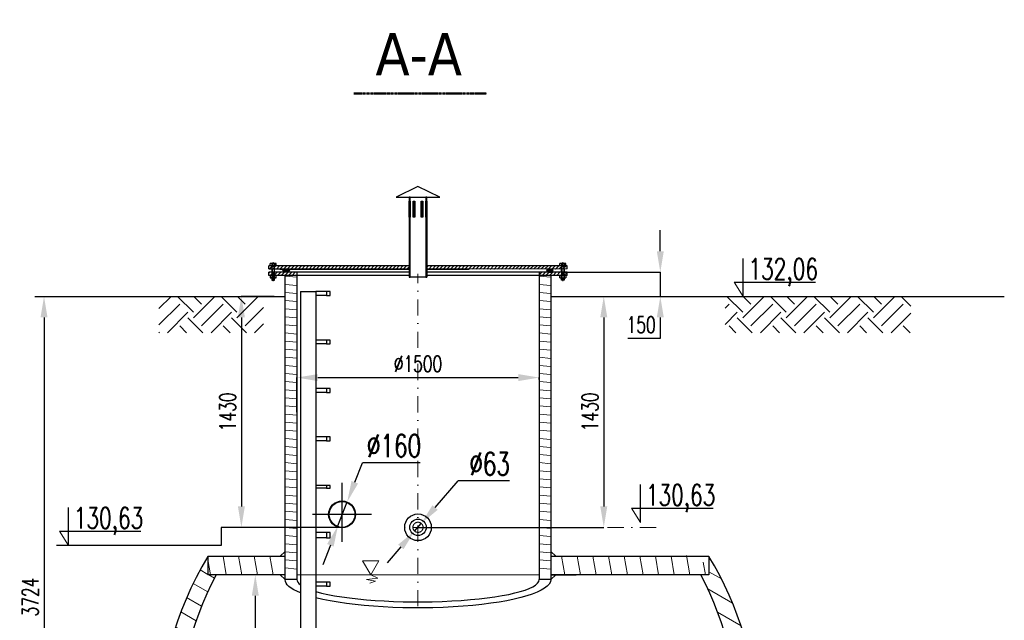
# Model space of a CAD drawing. Header units: millimetres. Extents: x 9412 to 81449, y 6786 to 18619.
# Tile 41 of 41: x 75356 to 81449, y 13794 to 17514. Entities that reach past the tile are written whole.
import ezdxf
from ezdxf.enums import TextEntityAlignment as Align

# ---------------------------------------------------------------- set-up
doc = ezdxf.new("R2010")
doc.units = ezdxf.units.MM
for name, pattern in [('CHAIN', [0.3543, 0.2362, -0.0295, 0.0591, -0.0295]), ('DASHDOT', [1, 0.5, -0.25, 0, -0.25]), ('HIDDEN', [9.525, 6.35, -3.175])]:
    doc.linetypes.add(name, pattern=pattern)
for name, color, linetype, lineweight in [('komin', 7, 'Continuous', 25), ('Kreskowanie', 8, 'Continuous', 13), ('KWH-w-woda', 4, 'Continuous', 15), ('linie dodatkowe', 8, 'Continuous', 13), ('linie kreskowe', 250, 'HIDDEN', 13), ('linie niewidoczne', 8, 'HIDDEN', 13), ('linie pomocnicze', 6, 'Continuous', 13), ('Opis', 7, 'Continuous', 25), ('Osie', 130, 'DASHDOT', 13), ('Rysunek', 7, 'Continuous', 25), ('rzędne', 184, 'Continuous', 25), ('S_OPISY_ZB', 3, 'Continuous', 25), ('Section Line (ISO)', 150, 'CHAIN', 50)]:
    doc.layers.add(name, color=color, linetype=linetype, lineweight=lineweight)
doc.styles.add('ISOCP', font='simplex.shx', dxfattribs={"width": 0.7})
doc.styles.add('Label Text (ISO)', font='tahoma.ttf')
doc.styles.add('styl3', font='arial.ttf', dxfattribs={"height": 180})
doc.dimstyles.new('ISO-100', dxfattribs={"dimtxt": 180, "dimasz": 130, "dimexe": 1.25, "dimexo": 0.625, "dimgap": 35, "dimtad": 1, "dimtoh": 1, "dimdec": 0, "dimtxsty": 'styl3', "dimcen": 5, "dimclrt": 256, "dimadec": 0, "dimazin": 0, "dimtfac": 1, "dimtdec": 0, "dimtmove": 0, "dimatfit": 3, "dimfxl": 1, "dimarcsym": 0})

# ---------------------------------------------------------------- blocks, each defined once
blk = doc.blocks.new('*D1')
at = {"layer": 'Defpoints', "color": 0}
for p in [(76835.9, 14075.8), (76813.6, 12075.8), (76814.2, 12075.8)]:
    blk.add_point(p, dxfattribs=at)
at = {"layer": 'S_OPISY_ZB', "color": 0, "lineweight": -2, "ltscale": 200}
for p, q in [((76835.3, 14075.8), (76812.9, 14075.8)), ((76814.2, 13945.8), (76814.2, 12205.8)), ((76814.2, 12075.8), (76815.4, 12075.8))]:
    blk.add_line(p, q, dxfattribs=at)
at = {"layer": 'S_OPISY_ZB', "color": 0}
for points in [[(76835.9, 13945.8), (76792.5, 13945.8), (76814.2, 14075.8)], [(76792.5, 12205.8), (76835.9, 12205.8), (76814.2, 12075.8)]]:
    blk.add_solid(points, dxfattribs=at)
at = {"layer": 'S_OPISY_ZB', "insert": (76729.2, 13075.2), "char_height": 100, "attachment_point": 5, "rotation": 90, "style": 'ISOCP'}
blk.add_mtext('%%c2000', dxfattribs=at)
blk = doc.blocks.new('*D4')
at = {"layer": 'Defpoints', "color": 0}
for p in [(78571, 15297.2), (78571, 15284.8), (77071, 15082.2)]:
    blk.add_point(p, dxfattribs=at)
at = {"layer": 'S_OPISY_ZB', "color": 0, "lineweight": -2, "ltscale": 10}
for p, q in [((77071, 15082.8), (77071, 15298.4)), ((77201, 15297.2), (78441, 15297.2)), ((78571, 15285.4), (78571, 15298.4))]:
    blk.add_line(p, q, dxfattribs=at)
at = {"layer": 'S_OPISY_ZB', "color": 0}
for points in [[(77201, 15318.8), (77201, 15275.5), (77071, 15297.2)], [(78441, 15275.5), (78441, 15318.8), (78571, 15297.2)]]:
    blk.add_solid(points, dxfattribs=at)
at = {"layer": 'S_OPISY_ZB', "insert": (77821, 15382.2), "char_height": 100, "attachment_point": 5, "style": 'ISOCP'}
blk.add_mtext('%%c1500', dxfattribs=at)
blk = doc.blocks.new('*D5')
at = {"layer": 'Defpoints', "color": 0}
for p in [(78716.6, 15949.8), (78720.5, 15799.8), (79353.9, 15799.8)]:
    blk.add_point(p, dxfattribs=at)
at = {"layer": 'S_OPISY_ZB', "color": 0, "lineweight": -2, "ltscale": 200}
for p, q in [((79320.6, 16079.8), (79320.6, 16209.8)), ((78717.2, 15949.8), (79321.8, 15949.8)), ((79320.6, 15949.8), (79320.6, 15799.8)), ((78721.2, 15799.8), (79321.8, 15799.8)), ((79320.6, 15669.8), (79320.6, 15539.8)), ((79320.6, 15539.8), (79118.9, 15539.8))]:
    blk.add_line(p, q, dxfattribs=at)
at = {"layer": 'S_OPISY_ZB', "color": 0}
for points in [[(79298.9, 16079.8), (79342.2, 16079.8), (79320.6, 15949.8)], [(79342.2, 15669.8), (79298.9, 15669.8), (79320.6, 15799.8)]]:
    blk.add_solid(points, dxfattribs=at)
at = {"layer": 'S_OPISY_ZB', "insert": (79202.2, 15624.8), "char_height": 100, "attachment_point": 5, "style": 'ISOCP'}
blk.add_mtext('150', dxfattribs=at)
blk = doc.blocks.new('rzędna')
at = {"layer": 'rzędne'}
for p, q in [((-23100.7, 13777.4), (-23100.7, 13921.5)), ((-23135.1, 13832), (-22825, 13832))]:
    blk.add_line(p, q, dxfattribs=at)
at = {"layer": 'rzędne', "lineweight": 9}
blk.add_line((-23135.1, 13832), (-23100.7, 13777.4), dxfattribs=at)
at = {"layer": 'Opis', "style": 'ISOCP', "width": 0.7, "flags": 8}
blk.add_attdef('RZĘDNA', text='', height=62.5, dxfattribs=at).set_placement((-23080.3, 13881.5), align=Align.MIDDLE_LEFT)
blk = doc.blocks.new('*D6')
at = {"layer": 'Defpoints', "color": 0}
for p in [(75450.4, 15799.8), (75506.7, 12075.8), (76521, 12075.8)]:
    blk.add_point(p, dxfattribs=at)
at = {"layer": 'S_OPISY_ZB', "color": 0, "lineweight": -2, "ltscale": 200}
for p, q in [((75451.1, 15799.8), (75507.9, 15799.8)), ((75506.7, 15669.8), (75506.7, 12205.8)), ((76520.4, 12075.8), (75505.4, 12075.8))]:
    blk.add_line(p, q, dxfattribs=at)
at = {"layer": 'S_OPISY_ZB', "color": 0}
for points in [[(75528.3, 15669.8), (75485, 15669.8), (75506.7, 15799.8)], [(75485, 12205.8), (75528.3, 12205.8), (75506.7, 12075.8)]]:
    blk.add_solid(points, dxfattribs=at)
at = {"layer": 'S_OPISY_ZB', "insert": (75421.7, 13937.8), "char_height": 100, "attachment_point": 5, "rotation": 90, "style": 'ISOCP'}
blk.add_mtext('3724', dxfattribs=at)
blk = doc.blocks.new('*D7')
at = {"layer": 'Defpoints', "color": 0}
for p in [(78721.2, 15799.8), (77821, 14369.8), (78970.7, 14369.8)]:
    blk.add_point(p, dxfattribs=at)
at = {"layer": 'S_OPISY_ZB', "color": 0, "lineweight": -2, "ltscale": 200}
for p, q in [((78721.8, 15799.8), (78972, 15799.8)), ((78970.7, 15669.8), (78970.7, 14499.8)), ((77821.7, 14369.8), (78972, 14369.8))]:
    blk.add_line(p, q, dxfattribs=at)
at = {"layer": 'S_OPISY_ZB', "color": 0}
for points in [[(78992.4, 15669.8), (78949.1, 15669.8), (78970.7, 15799.8)], [(78949.1, 14499.8), (78992.4, 14499.8), (78970.7, 14369.8)]]:
    blk.add_solid(points, dxfattribs=at)
at = {"layer": 'S_OPISY_ZB', "insert": (78885.7, 15084.8), "char_height": 100, "attachment_point": 5, "rotation": 90, "style": 'ISOCP'}
blk.add_mtext('1430', dxfattribs=at)
blk = doc.blocks.new('*D10')
at = {"layer": 'Defpoints', "color": 0}
for p in [(77382.9, 14527.5), (77325.7, 14379.7)]:
    blk.add_point(p, dxfattribs=at)
at = {"layer": 'S_OPISY_ZB', "color": 0, "lineweight": -2, "ltscale": 200}
for p, q in [((77429.8, 14648.7), (77476.7, 14770)), ((77833.7, 14770), (77476.7, 14770)), ((77325.7, 14379.7), (77382.9, 14527.5)), ((77278.8, 14258.5), (77231.8, 14137.2))]:
    blk.add_line(p, q, dxfattribs=at)
at = {"layer": 'S_OPISY_ZB', "color": 0}
for points in [[(77409.6, 14656.5), (77450, 14640.9), (77382.9, 14527.5)], [(77299, 14250.6), (77258.6, 14266.3), (77325.7, 14379.7)]]:
    blk.add_solid(points, dxfattribs=at)
at = {"layer": 'S_OPISY_ZB', "insert": (77672.7, 14875), "char_height": 140, "attachment_point": 5, "style": 'ISOCP'}
blk.add_mtext('∅160', dxfattribs=at)
blk = doc.blocks.new('*D12')
at = {"layer": 'Defpoints', "color": 0}
for p in [(77841.2, 14394.2), (77799.9, 14346.6)]:
    blk.add_point(p, dxfattribs=at)
at = {"layer": 'S_OPISY_ZB', "color": 0, "lineweight": -2, "ltscale": 200}
for p, q in [((77926.5, 14492.3), (78070.5, 14657.9)), ((78388.2, 14657.9), (78070.5, 14657.9)), ((77799.9, 14346.6), (77841.2, 14394.2)), ((77714.6, 14248.6), (77629.3, 14150.5))]:
    blk.add_line(p, q, dxfattribs=at)
at = {"layer": 'S_OPISY_ZB', "color": 0}
for points in [[(77910.2, 14506.5), (77942.9, 14478.1), (77841.2, 14394.2)], [(77731, 14234.3), (77698.3, 14262.8), (77799.9, 14346.6)]]:
    blk.add_solid(points, dxfattribs=at)
at = {"layer": 'S_OPISY_ZB', "insert": (78264.5, 14762.9), "char_height": 140, "attachment_point": 5, "style": 'ISOCP'}
blk.add_mtext('∅63', dxfattribs=at)
blk = doc.blocks.new('*D27')
at = {"layer": 'Defpoints', "color": 0}
for p in [(76930.6, 15799.8), (76728, 14369.8), (77351.1, 14369.8)]:
    blk.add_point(p, dxfattribs=at)
at = {"layer": 'S_OPISY_ZB', "color": 0, "lineweight": -2, "ltscale": 200}
for p, q in [((76930, 15799.8), (76726.8, 15799.8)), ((76728, 15669.8), (76728, 14499.8)), ((77350.5, 14369.8), (76726.8, 14369.8))]:
    blk.add_line(p, q, dxfattribs=at)
at = {"layer": 'S_OPISY_ZB', "color": 0}
for points in [[(76749.7, 15669.8), (76706.4, 15669.8), (76728, 15799.8)], [(76706.4, 14499.8), (76749.7, 14499.8), (76728, 14369.8)]]:
    blk.add_solid(points, dxfattribs=at)
at = {"layer": 'S_OPISY_ZB', "insert": (76643, 15084.8), "char_height": 100, "attachment_point": 5, "rotation": 90, "style": 'ISOCP'}
blk.add_mtext('1430', dxfattribs=at)

msp = doc.modelspace()

# ---------------------------------------------------------------- hatches: boundary and pattern name
at = {"layer": 'Kreskowanie', "linetype": 'ByBlock', "ltscale": 200}
h = msp.add_hatch(dxfattribs=at)
h.set_pattern_fill('ANSI31', color=256, scale=5, style=0)
h.set_pattern_definition([(45, (28945.04, 5507.81), (-11.22532, 11.22532), [])])
h.paths.add_polyline_path([(78170.7, 15989.7), (78170.7, 15982.8), (78172.7, 15982.8), (78170.7, 15989.7)], flags=17)
h.paths.add_polyline_path([(78188.7, 15989.7), (78186.7, 15982.8), (78188.7, 15982.8), (78188.7, 15989.7)], flags=17)
h.paths.add_polyline_path([(78172.7, 15969.8), (78172.7, 15982.8), (78170.7, 15982.8), (78170.7, 15969.8), (78170.7, 15969.7), (78172.7, 15969.7)], flags=17)
h.paths.add_polyline_path([(78188.7, 15969.7), (78743.4, 15969.8), (78743.4, 15989.6), (78188.7, 15989.7), (78188.7, 15982.8), (78188.7, 15969.8)])
h.paths.add_polyline_path([(78188.7, 15969.8), (78188.7, 15982.8), (78186.7, 15982.8), (78186.7, 15969.8), (78186.7, 15969.7), (78188.7, 15969.7)], flags=17)
h.paths.add_polyline_path([(78179.7, 15969.7), (78186.7, 15969.7), (78186.7, 15969.8), (78186.7, 15982.8), (78179.7, 15982.8)], flags=16)
h.paths.add_polyline_path([(78179.7, 15982.8), (78186.7, 15982.8), (78188.7, 15989.7), (78179.7, 15989.7)], flags=17)
h.paths.add_polyline_path([(78179.7, 15989.7), (78170.7, 15989.7), (78172.7, 15982.8), (78179.7, 15982.8)], flags=17)
h.paths.add_polyline_path([(78179.7, 15982.8), (78172.7, 15982.8), (78172.7, 15969.8), (78172.7, 15969.7), (78179.7, 15969.7)], flags=17)
h.paths.add_polyline_path([(76915.7, 15982.8), (76917.7, 15982.8), (76915.7, 15989.8)], flags=17)
h.paths.add_polyline_path([(76931.7, 15982.8), (76933.7, 15982.8), (76933.7, 15989.8), (76931.7, 15982.8)])
h.paths.add_polyline_path([(76917.7, 15970.6), (76917.7, 15982.8), (76915.7, 15982.8), (76915.7, 15970.6), (76915.7, 15969.7), (76917.7, 15969.7)])
h.paths.add_polyline_path([(76924.7, 15982.8), (76931.7, 15982.8), (76933.7, 15989.8), (76932.7, 15989.8), (76924.7, 15989.8)])
h.paths.add_polyline_path([(76924.7, 15989.8), (76918.7, 15989.8), (76916.7, 15989.8), (76915.7, 15989.8), (76917.7, 15982.8), (76924.7, 15982.8)])
h.paths.add_polyline_path([(76915.7, 15989.8), (76915.7, 15989.8)], flags=17)
h.paths.add_polyline_path([(76924.7, 15982.8), (76917.7, 15982.8), (76917.7, 15970.6), (76917.7, 15969.7), (76924.7, 15969.7)])
h.paths.add_polyline_path([(76931.7, 15970.6), (76931.7, 15982.8), (76924.7, 15982.8), (76924.7, 15969.7), (76931.7, 15969.7)])
h.paths.add_polyline_path([(76933.7, 15970.6), (76933.7, 15982.8), (76931.7, 15982.8), (76931.7, 15970.6), (76931.7, 15969.7), (76933.7, 15969.7)])
h.paths.add_polyline_path([(76898.7, 15969.7), (76915.7, 15969.7), (76915.7, 15970.6), (76915.7, 15982.8), (76915.7, 15989.8), (76906.7, 15989.8), (76898.7, 15989.8)])
h.paths.add_polyline_path([(76942.7, 15989.8), (76933.7, 15989.8), (76933.7, 15982.8), (76933.7, 15970.6), (76933.7, 15969.7), (76965.7, 15969.7), (76966.7, 15969.7), (77552.2, 15969.7), (77552.2, 15989.7)])
edge = h.paths.add_edge_path()
edge.add_line((77876, 15989.7), (77876, 15969.7))
edge.add_line((77876, 15969.7), (78137.7, 15969.7))
edge.add_arc((78137.7, 15961.7), 8, 89.99291, 90.00719, ccw=False)
edge.add_arc((78440.7, 91203), 75234, 269.769266, 270.230547)
edge.add_line((78743.4, 15969.7), (78170.7, 15969.7))
edge.add_line((78170.7, 15969.7), (78170.7, 15970.3))
edge.add_line((78170.7, 15970.3), (78170.7, 15982.8))
edge.add_line((78170.7, 15982.8), (78170.7, 15989.7))
edge.add_line((78170.7, 15989.7), (77876, 15989.7))
h.paths.add_polyline_path([(77766, 15969.7), (77766, 15989.7), (77552.2, 15989.7), (77552.2, 15969.7)])
at = {"layer": 'Kreskowanie', "ltscale": 200}
h = msp.add_hatch(color=256, dxfattribs=at)
edge = h.paths.add_edge_path()
edge.add_line((77005.5, 15969.7), (77005.4, 15969.7))
edge.add_ellipse((77005.4, 15959.7), major_axis=(-20, 0), ratio=0.496017, start_angle=270.06428, end_angle=360)
edge.add_ellipse((77005.4, 15959.7), major_axis=(-20, 0), ratio=0.496017, start_angle=0, end_angle=90)
edge.add_ellipse((77005.4, 15959.7), major_axis=(-20, 0), ratio=0.496017, start_angle=90, end_angle=269.93572)
h = msp.add_hatch(color=256, dxfattribs=at)
edge = h.paths.add_edge_path()
edge.add_line((78636.6, 15969.7), (78636.7, 15969.7))
edge.add_ellipse((78636.6, 15959.7), major_axis=(20, 0), ratio=0.496017, start_angle=0, end_angle=89.93572, ccw=False)
edge.add_ellipse((78636.6, 15959.7), major_axis=(20, 0), ratio=0.496017, start_angle=270, end_angle=360, ccw=False)
edge.add_ellipse((78636.6, 15959.7), major_axis=(20, 0), ratio=0.496017, start_angle=90.06428, end_angle=270, ccw=False)
h = msp.add_hatch(dxfattribs=at)
h.set_pattern_fill('ANSI31', color=256, scale=5, style=0)
h.set_pattern_definition([(45, (28945.04, 5527.81), (-11.22532, 11.22532), [])])
edge = h.paths.add_edge_path()
edge.add_line((76898.7, 15929.8), (76924, 15929.8))
edge.add_arc((76924.7, 15897.1), 32.7, 90.0095, 91.21101, ccw=False)
edge.add_line((76924.7, 15929.8), (76924.7, 15949.8))
edge.add_line((76924.7, 15949.8), (76917.7, 15949.8))
edge.add_line((76917.7, 15949.8), (76915.7, 15949.8))
edge.add_line((76915.7, 15949.8), (76898.7, 15949.8))
edge.add_line((76898.7, 15949.8), (76898.7, 15929.8))
edge = h.paths.add_edge_path()
edge.add_line((77071, 15929.8), (77052.2, 15929.8))
edge.add_line((77052.2, 15929.8), (77071, 15949.8))
edge.add_line((77071, 15949.8), (77005.4, 15949.8))
edge.add_line((77005.4, 15949.8), (76933.7, 15949.8))
edge.add_line((76933.7, 15949.8), (76931.7, 15949.8))
edge.add_line((76931.7, 15949.8), (76924.7, 15949.8))
edge.add_line((76924.7, 15949.8), (76924.7, 15929.8))
edge.add_arc((76924.7, 15897.1), 32.7, 88.78899, 90.0095, ccw=False)
edge.add_line((76925.4, 15929.8), (76937.7, 15929.8))
edge.add_arc((76937.7, 15916.7), 13.2, 89.98852, 90.01148, ccw=False)
edge.add_line((76937.7, 15929.8), (76998.7, 15929.8))
edge.add_line((76998.7, 15929.8), (77071, 15929.8))
h = msp.add_hatch(dxfattribs=at)
h.set_pattern_fill('_USER', color=256, scale=50, angle=175, style=0, pattern_type=0)
h.set_pattern_definition([(175, (28945.04, 4770.496), (-4.357787, -49.809735), [])])
h.paths.add_polyline_path([(76998.7, 14368.3), (77071, 14368.3), (77071, 15929.8), (76998.7, 15929.8)])
h.paths.add_polyline_path([(77071, 14368.3), (76998.7, 14368.3), (76998.7, 14075.8), (77071, 14075.9)])
h = msp.add_hatch(dxfattribs=at)
h.set_pattern_fill('ANSI31', color=256, scale=5, style=0)
h.set_pattern_definition([(45, (29482.738, 5527.81), (-11.22532, 11.22532), [])])
edge = h.paths.add_edge_path()
edge.add_line((78717.4, 15949.8), (78717.4, 15929.8))
edge.add_arc((78717.4, 15897.1), 32.7, 88.78899, 89.9905, ccw=False)
edge.add_line((78718.1, 15929.8), (78725.4, 15929.8))
edge.add_line((78725.4, 15929.8), (78735.4, 15929.8))
edge.add_line((78735.4, 15929.8), (78743.4, 15929.8))
edge.add_line((78743.4, 15929.8), (78743.4, 15949.8))
edge.add_line((78743.4, 15949.8), (78726.4, 15949.8))
edge.add_line((78726.4, 15949.8), (78724.4, 15949.8))
edge.add_line((78724.4, 15949.8), (78717.4, 15949.8))
edge = h.paths.add_edge_path()
edge.add_line((78699.4, 15929.8), (78704.4, 15929.8))
edge.add_arc((78704.4, 15916.7), 13.2, 89.98852, 90.01148, ccw=False)
edge.add_line((78704.4, 15929.8), (78709.4, 15929.8))
edge.add_line((78709.4, 15929.8), (78716.7, 15929.8))
edge.add_arc((78717.4, 15897.1), 32.7, 89.9905, 91.21101, ccw=False)
edge.add_line((78717.4, 15929.8), (78717.4, 15949.8))
edge.add_line((78717.4, 15949.8), (78710.4, 15949.8))
edge.add_line((78710.4, 15949.8), (78708.4, 15949.8))
edge.add_line((78708.4, 15949.8), (78636.6, 15949.8))
edge.add_line((78636.6, 15949.8), (78571, 15949.8))
edge.add_line((78571, 15949.8), (78571, 15929.8))
edge.add_line((78571, 15929.8), (78591, 15929.8))
edge.add_line((78591, 15929.8), (78643.4, 15929.8))
edge.add_line((78643.4, 15929.8), (78699.4, 15929.8))
h = msp.add_hatch(dxfattribs=at)
h.set_pattern_fill('_USER', color=256, scale=50, angle=175, style=0, pattern_type=0)
h.set_pattern_definition([(175, (30517.61, 4770.375), (-4.357787, -49.809735), [])])
h.paths.add_polyline_path([(78643.5, 15929.8), (78571, 15929.8), (78571.3, 14075.7), (78643.6, 14075.9)])
h = msp.add_hatch(dxfattribs=at)
h.set_pattern_fill('ANSI31', color=256, scale=30, angle=105, style=0)
h.set_pattern_definition([(150, (-130345.89, 9669.91), (-47.625, -82.48892), [])])
h.paths.add_polyline_path([(76521, 14190.2), (76521, 14075.8), (76571.7, 14075.8, 0.120989), (76326, 13075.2), (76211, 13075.2, -0.136426)])
h = msp.add_hatch(dxfattribs=at)
h.set_pattern_fill('ANSI31', color=256, scale=30, angle=55, style=0)
h.set_pattern_definition([(100, (-153012.19, 9336.47), (-93.80294, -16.53999), [])])
h.paths.add_polyline_path([(76521, 14190.2), (76521, 14075.8), (76998.5, 14075.8), (76998.5, 14190.2)])
h = msp.add_hatch(dxfattribs=at)
h.set_pattern_fill('ANSI31', color=256, scale=30, angle=55, style=0)
h.set_pattern_definition([(100, (-153431.39, 9336.47), (-93.80294, -16.53999), [])])
edge = h.paths.add_edge_path()
edge.add_line((78643.6, 14190.2), (78643.6, 14075.8))
edge.add_line((78643.6, 14075.8), (79621.8, 14075.8))
edge.add_arc((79490.6, 14063.5), 131.8, 5.35416, 106.02363)
edge.add_line((79454.2, 14190.2), (78643.6, 14190.2))
h = msp.add_hatch(dxfattribs=at)
h.set_pattern_fill('ANSI31', color=256, scale=30, angle=105, style=0)
h.set_pattern_definition([(150, (-130265.07, 9669.91), (-47.625, -82.48892), [])])
h.paths.add_polyline_path([(79621.8, 14190.2), (79621.8, 14075.8), (79571.1, 14075.8, -0.120989), (79816.8, 13075.2), (79931.8, 13075.2, 0.136426)])
at = {"layer": 'linie dodatkowe', "ltscale": 50}
h = msp.add_hatch(dxfattribs=at)
h.set_pattern_fill('EARTH', color=256, scale=30, angle=45, style=0)
h.set_pattern_definition([(45, (54171.03, 5329.12), (3e-14, 269.4077), [190.5, -190.5]), (45, (54120.52, 5379.63), (3e-14, 269.4077), [190.5, -190.5]), (45, (54070, 5430.14), (3e-14, 269.4077), [190.5, -190.5]), (135, (54070, 5463.82), (-269.4077, 3e-14), [190.5, -190.5]), (135, (54120.52, 5514.33), (-269.4077, 3e-14), [190.5, -190.5]), (135, (54171.03, 5564.85), (-269.4077, 3e-14), [190.5, -190.5])])
h.paths.add_polyline_path([(76218, 15575.2), (76864.2, 15575.2), (76864.2, 15799.8), (76218, 15799.8)])
h = msp.add_hatch(dxfattribs=at)
h.set_pattern_fill('EARTH', color=256, scale=30, angle=45, style=0)
h.set_pattern_definition([(45, (69694.15, 5329.12), (3e-14, 269.4077), [190.5, -190.5]), (45, (69643.64, 5379.63), (3e-14, 269.4077), [190.5, -190.5]), (45, (69593.13, 5430.14), (3e-14, 269.4077), [190.5, -190.5]), (135, (69593.13, 5463.82), (-269.4077, 3e-14), [190.5, -190.5]), (135, (69643.64, 5514.33), (-269.4077, 3e-14), [190.5, -190.5]), (135, (69694.15, 5564.85), (-269.4077, 3e-14), [190.5, -190.5])])
h.paths.add_polyline_path([(79722.1, 15799.8), (79722.1, 15575.2), (80024.3, 15575.2), (80870.2, 15575.2), (80870.2, 15799.8), (80024.3, 15799.8)])

# ---------------------------------------------------------------- linework, layer by layer
for p, q in [((77351.1, 14280, -2.4), (77351.1, 14645.6, -2.4)), ((77533.9, 14449.8, -2.4), (77168.3, 14449.8, -2.4))]:
    msp.add_line(p, q)
for points, elevation in [([(75450.4, 15799.8), (76202.1, 15799.8), (76998.7, 15799.8)], -10.1), ([(78643.6, 15799.8), (81449.4, 15799.8)], -10.1), ([(77351.1, 14369.8), (76602.6, 14369.8), (76602.6, 14258), (75583.2, 14258)], -2.4)]:
    msp.add_lwpolyline(points, dxfattribs=dict(elevation=elevation))
for radius in [83, 80]:
    msp.add_circle((77351.1, 14449.8, -2.4), radius)
at = {"layer": 'komin'}
for p, q in [((77071, 15949.8, -0.8), (77071, 14355.3, -0.4)), ((78571, 15949.8, -0.8), (78571, 14045.8, -7.8)), ((78643.5, 15929.8, -7.8), (78643.6, 14045.9, -0.3)), ((77093, 15829.8, -0.8), (77188, 15829.8, -0.8)), ((77093, 15829.8, -0.8), (77093, 12088.3, -0.8)), ((77188, 15829.8, -0.8), (77188, 12088.3, -0.8)), ((77254, 15829.8, -0.8), (77188, 15829.8, -0.8)), ((77188, 15829.8, -0.8), (77188, 15805.8, -0.8)), ((77254, 15805.8, -0.8), (77188, 15805.8, -0.8)), ((77254, 15829.8, -0.8), (77254, 15805.8, -0.8)), ((77278, 15829.8, -0.8), (77254, 15829.8, -0.8)), ((77254, 15805.8, -0.8), (77278, 15805.8, -0.8)), ((77278, 15805.8, -0.8), (77278, 15829.8, -0.8)), ((77254, 15529.8, -0.8), (77188, 15529.8, -0.8)), ((77188, 15529.8, -0.8), (77188, 15505.8, -0.8)), ((77254, 15505.8, -0.8), (77188, 15505.8, -0.8)), ((77254, 15529.8, -0.8), (77254, 15505.8, -0.8)), ((77278, 15529.8, -0.8), (77254, 15529.8, -0.8)), ((77254, 15505.8, -0.8), (77278, 15505.8, -0.8)), ((77278, 15505.8, -0.8), (77278, 15529.8, -0.8)), ((77254, 15229.8, -0.8), (77188, 15229.8, -0.8)), ((77188, 15229.8, -0.8), (77188, 15205.8, -0.8)), ((77254, 15205.8, -0.8), (77188, 15205.8, -0.8)), ((77254, 15229.8, -0.8), (77254, 15205.8, -0.8)), ((77278, 15229.8, -0.8), (77254, 15229.8, -0.8)), ((77254, 15205.8, -0.8), (77278, 15205.8, -0.8)), ((77278, 15205.8, -0.8), (77278, 15229.8, -0.8)), ((77254, 14929.8, -0.8), (77188, 14929.8, -0.8)), ((77188, 14929.8, -0.8), (77188, 14905.8, -0.8)), ((77254, 14929.8, -0.8), (77254, 14905.8, -0.8)), ((77278, 14929.8, -0.8), (77254, 14929.8, -0.8)), ((77278, 14905.8, -0.8), (77278, 14929.8, -0.8)), ((77254, 14905.8, -0.8), (77188, 14905.8, -0.8)), ((77254, 14905.8, -0.8), (77278, 14905.8, -0.8)), ((77254, 14629.8, -0.8), (77188, 14629.8, -0.8)), ((77188, 14629.8, -0.8), (77188, 14612.8, -0.8)), ((77254, 14629.8, -0.8), (77254, 14612.8, -0.8)), ((77278, 14629.8, -0.8), (77254, 14629.8, -0.8)), ((77278, 14612.8, -0.8), (77278, 14629.8, -0.8)), ((77254, 14612.8, -0.8), (77188, 14612.8, -0.8)), ((77254, 14612.8, -0.8), (77278, 14612.8, -0.8)), ((77071, 14355.3, -0.4), (77071, 14045.9, -0.3)), ((77254, 14336.8, -0.8), (77188, 14336.8, -0.8)), ((77188, 14336.8, -0.8), (77188, 14305.8, -0.8)), ((77254, 14336.8, -0.8), (77254, 14305.8, -0.8)), ((77278, 14336.8, -0.8), (77254, 14336.8, -0.8)), ((77278, 14305.8, -0.8), (77278, 14336.8, -0.8)), ((77254, 14305.8, -0.8), (77188, 14305.8, -0.8)), ((77254, 14305.8, -0.8), (77278, 14305.8, -0.8)), ((77254, 14029.8, -0.8), (77188, 14029.8, -0.8)), ((77188, 14029.8, -0.8), (77188, 14005.8, -0.8)), ((77254, 14029.8, -0.8), (77254, 14005.8, -0.8)), ((77278, 14029.8, -0.8), (77254, 14029.8, -0.8)), ((77278, 14005.8, -0.8), (77278, 14029.8, -0.8)), ((77254, 14005.8, -0.8), (77188, 14005.8, -0.8)), ((77254, 14005.8, -0.8), (77278, 14005.8, -0.8))]:
    msp.add_line(p, q, dxfattribs=at)
at = {"layer": 'komin', "extrusion": (0, 0, -1)}
for start_param, end_param in [(2.65765, 3.141592), (0.000013, 2.449122)]:
    msp.add_ellipse((77821, 14045.9, -0.3), major_axis=(822.5, 0), ratio=0.213059, start_param=start_param, end_param=end_param, dxfattribs=at)
at = {"layer": 'KWH-w-woda', "elevation": 15.2}
for points in [[(77528.4, 14075.8), (77478.4, 14162.4)], [(77578.4, 14162.4), (77478.4, 14162.4)], [(77578.4, 14162.4), (77528.4, 14075.8)], [(77071.2, 14075.8), (78571.2, 14075.8)], [(77528.4, 14075.8), (77571.9, 14055.8), (77502.3, 14047.1), (77557.4, 14035.5), (77522.6, 14023.9)]]:
    msp.add_lwpolyline(points, dxfattribs=at)
at = {"layer": 'linie dodatkowe', "ltscale": 200}
for p, q in [((76998.7, 15799.8, -0.8), (75450.4, 15799.8, -0.8)), ((80027.2, 15799.8, -0.8), (78643.5, 15799.8, -0.8))]:
    msp.add_line(p, q, dxfattribs=at)
at = {"layer": 'linie kreskowe', "ltscale": 200}
for p, q in [((76915.7, 15969.7, -0.8), (76915.7, 15989.8, -0.8)), ((76915.7, 15989.8, -0.8), (76917.7, 15982.8, -0.8)), ((76915.7, 15982.8, -0.8), (76933.7, 15982.8, -0.8)), ((76917.7, 15982.8, -0.8), (76917.7, 15969.7, -0.8)), ((76933.7, 15989.8, -0.8), (76931.7, 15982.8, -0.8)), ((76931.7, 15982.8, -0.8), (76931.7, 15969.7, -0.8)), ((76933.7, 15969.7, -0.8), (76933.7, 15989.8, -0.8)), ((78708.4, 15969.7, -0.8), (78708.4, 15989.8, -0.8)), ((78708.4, 15989.8, -0.8), (78710.4, 15982.8, -0.8)), ((78726.4, 15982.8, -0.8), (78708.4, 15982.8, -0.8)), ((78710.4, 15982.8, -0.8), (78710.4, 15969.7, -0.8)), ((78726.4, 15989.8, -0.8), (78724.4, 15982.8, -0.8)), ((78724.4, 15982.8, -0.8), (78724.4, 15969.7, -0.8)), ((78726.4, 15969.7, -0.8), (78726.4, 15989.8, -0.8)), ((76915.7, 15949.8, -0.8), (76915.7, 15929.8, -0.8)), ((76917.7, 15949.8, -0.8), (76917.7, 15929.1, -0.8)), ((76931.7, 15949.8, -0.8), (76931.7, 15929.1, -0.8)), ((76931.7, 15914.8, -0.8), (76931.7, 15914.8, -0.8)), ((76933.7, 15949.8, -0.8), (76933.7, 15929.8, -0.8)), ((78708.4, 15949.8, -0.8), (78708.4, 15929.8, -0.8)), ((78710.4, 15949.8, -0.8), (78710.4, 15929.1, -0.8)), ((78710.4, 15914.8, -0.8), (78710.4, 15914.8, -0.8)), ((78724.4, 15949.8, -0.8), (78724.4, 15929.1, -0.8)), ((78726.4, 15949.8, -0.8), (78726.4, 15929.8, -0.8))]:
    msp.add_line(p, q, dxfattribs=at)
at = {"layer": 'linie kreskowe', "linetype": 'ByBlock', "ltscale": 200}
for p, q in [((76933.7, 15982.8, -0.8), (76931.7, 15982.8, -0.8)), ((78708.4, 15982.8, -0.8), (78710.4, 15982.8, -0.8))]:
    msp.add_line(p, q, dxfattribs=at)
at = {"layer": 'linie niewidoczne', "color": 253, "lineweight": 5, "ltscale": 600}
msp.add_circle((77821, 14369.9, -6.3), 31.5, dxfattribs=at)
at = {"layer": 'linie pomocnicze', "linetype": 'ByBlock', "ltscale": 200}
for p, q in [((76918.7, 15989.8, -0.8), (76918.7, 15989.8, -0.8)), ((78723.4, 15989.8, -0.8), (78723.4, 15989.8, -0.8))]:
    msp.add_line(p, q, dxfattribs=at)
at = {"layer": 'Osie', "ltscale": 100}
for p, q in [((76924.7, 15895.4, -0.8), (76924.7, 16011.6, -0.8)), ((78717.4, 15895.4, -0.8), (78717.4, 16011.6, -0.8))]:
    msp.add_line(p, q, dxfattribs=at)
at = {"layer": 'Osie', "ltscale": 200}
for p, q in [((77821, 13880.7, -49.8), (77821, 15939.8, -0.8)), ((79294.3, 14369.8, -10.1), (77697.1, 14369.8, -10.1))]:
    msp.add_line(p, q, dxfattribs=at)
at = {"layer": 'Rysunek', "ltscale": 200}
for p, q in [((77821, 16479.8, -0.8), (77686, 16414.8, -0.8)), ((77956, 16414.8, -0.8), (77821, 16479.8, -0.8)), ((77686, 16414.8, -0.8), (77956, 16414.8, -0.8)), ((77772.6, 16414.8, -0.8), (77766, 16414.8, -0.8)), ((77766, 16414.8, -0.8), (77766, 16389.8, -0.8)), ((77772.6, 16389.8, -0.8), (77772.6, 16414.8, -0.8)), ((77876, 16414.8, -0.8), (77869.4, 16414.8, -0.8)), ((77869.4, 16414.8, -0.8), (77869.4, 16389.8, -0.8)), ((77876, 16389.8, -0.8), (77876, 16414.8, -0.8)), ((77766, 16389.8, -0.8), (77772.6, 16389.8, -0.8)), ((77766.4, 16289.8, -0.8), (77766.4, 16389.8, -0.8)), ((77772.6, 16389.8, -0.8), (77773, 16389.8, -0.8)), ((77773, 16389.8, -0.8), (77773, 16289.8, -0.8)), ((77791.8, 16389.8, -0.8), (77802.2, 16389.8, -0.8)), ((77791.8, 16289.8, -0.8), (77791.8, 16389.8, -0.8)), ((77798.9, 16289.8, -0.8), (77798.9, 16389.8, -0.8)), ((77802.2, 16389.8, -0.8), (77802.2, 16289.8, -0.8)), ((77839.9, 16389.8, -0.8), (77850.3, 16389.8, -0.8)), ((77839.9, 16289.8, -0.8), (77839.9, 16389.8, -0.8)), ((77843.2, 16389.8, -0.8), (77843.2, 16289.8, -0.8)), ((77850.3, 16389.8, -0.8), (77850.3, 16289.8, -0.8)), ((77869.1, 16389.8, -0.8), (77869.4, 16389.8, -0.8)), ((77869.1, 16289.8, -0.8), (77869.1, 16389.8, -0.8)), ((77869.4, 16389.8, -0.8), (77876, 16389.8, -0.8)), ((77875.7, 16389.8, -0.8), (77875.7, 16289.8, -0.8)), ((77772.6, 16289.8, -0.8), (77766, 16289.8, -0.8)), ((77766, 16289.8, -0.8), (77766, 15919.8, -0.8)), ((77772.6, 15919.8, -0.8), (77772.6, 16289.8, -0.8)), ((77773, 16289.8, -0.8), (77772.6, 16289.8, -0.8)), ((77802.2, 16289.8, -0.8), (77791.8, 16289.8, -0.8)), ((77850.3, 16289.8, -0.8), (77839.9, 16289.8, -0.8)), ((77869.4, 16289.8, -0.8), (77869.1, 16289.8, -0.8)), ((77876, 16289.8, -0.8), (77869.4, 16289.8, -0.8)), ((77869.4, 16289.8, -0.8), (77869.4, 15919.8, -0.8)), ((77876, 16289.8, -0.8), (77876, 15919.8, -0.8)), ((76998.5, 14355.3, 0.9), (76998.7, 15929.8, 8.5)), ((77766, 15929.8, -0.8), (77052.2, 15929.8, -0.8)), ((77766, 15919.8, -0.8), (77772.6, 15919.8, -0.8)), ((77869.4, 15919.8, -0.8), (77772.6, 15919.8, -0.8)), ((77869.4, 15919.8, -0.8), (77876, 15919.8, -0.8)), ((78052.2, 15929.8, -0.8), (77876, 15929.8, -0.8)), ((78743.4, 15929.8, -0.8), (78052.2, 15929.8, -0.8)), ((76998.5, 14045.9, -0.3), (76998.5, 14355.3, 0.9)), ((76968.7, 14190.2, 15.1), (76998.7, 14220.2, 15.1)), ((78643.5, 14220.2, -0.8), (78673.5, 14190.2, -0.8)), ((76521, 14190.2, -0.3), (76521, 14075.8, -0.3)), ((78643.5, 14190.2, -0.8), (79621.8, 14190.2, -1.4)), ((79621.8, 14190.2, -0.6), (79621.8, 14075.8, -0.6)), ((76998.7, 14075.8, 8.5), (76521, 14075.8, -0.3)), ((76998.7, 14045.8, 8.5), (76968.7, 14075.8, 8.5)), ((79621.8, 14075.8, -1.4), (78643.5, 14075.8, -0.8)), ((78643.5, 14075.8, 8.5), (78800.8, 14075.8, 8.2)), ((78673.6, 14075.8, -7.4), (78643.6, 14045.8, -7.4)), ((77071, 14045.8, -7.8), (76998.7, 14045.8, 8.5)), ((78643.5, 14045.8, -7.8), (78571, 14045.8, -7.8))]:
    msp.add_line(p, q, dxfattribs=at)
at = {"layer": 'Rysunek', "linetype": 'ByBlock', "ltscale": 200}
for p, q in [((76898.7, 15969.8, -0.8), (76898.7, 15989.8, -0.8)), ((77766, 15989.7, -0.8), (76898.7, 15989.8, -0.8)), ((77766, 15969.7, -0.8), (76898.7, 15969.7, -0.8)), ((76906.7, 15989.8, -0.8), (76906.7, 16003.8, -0.8)), ((76937.7, 16004.8, -0.8), (76911.7, 16004.8, -0.8)), ((76915.7, 15969.7, -0.8), (76915.7, 15949.8, -0.8)), ((76916.7, 16003.8, -0.8), (76916.7, 15989.8, -0.8)), ((76917.7, 15969.7, -0.8), (76917.7, 15949.8, -0.8)), ((76931.7, 15969.7, -0.8), (76931.7, 15949.8, -0.8)), ((76932.7, 16003.8, -0.8), (76932.7, 15989.8, -0.8)), ((76933.7, 15949.8, -0.8), (76933.7, 15969.7, -0.8)), ((76942.7, 15989.8, -0.8), (76942.7, 16003.8, -0.8)), ((76966.7, 15969.7, -0.8), (77766, 15969.7, -0.8)), ((78743.4, 15989.6, -0.8), (77876, 15989.7, -0.8)), ((78743.4, 15969.8, -0.8), (77876, 15969.7, -0.8)), ((77876, 15969.7, -0.8), (78137.7, 15969.7, -0.8)), ((78699.4, 15989.8, -0.8), (78699.4, 16003.8, -0.8)), ((78704.4, 16004.8, -0.8), (78730.4, 16004.8, -0.8)), ((78708.4, 15949.8, -0.8), (78708.4, 15969.7, -0.8)), ((78709.4, 16003.8, -0.8), (78709.4, 15989.8, -0.8)), ((78710.4, 15969.7, -0.8), (78710.4, 15949.8, -0.8)), ((78724.4, 15969.7, -0.8), (78724.4, 15949.8, -0.8)), ((78725.4, 16003.8, -0.8), (78725.4, 15989.8, -0.8)), ((78726.4, 15969.7, -0.8), (78726.4, 15949.8, -0.8)), ((78735.4, 15989.8, -0.8), (78735.4, 16003.8, -0.8)), ((78743.4, 15969.8, -0.8), (78743.4, 15989.8, -0.8)), ((76898.7, 15929.8, -0.8), (76898.7, 15949.8, -0.8)), ((77766, 15949.8, -0.8), (76898.7, 15949.8, -0.8)), ((77052.2, 15929.8, -0.8), (76898.7, 15929.8, -0.8)), ((76906.7, 15928.8, -0.8), (76906.7, 15915.8, -0.8)), ((76937.7, 15914.8, -0.8), (76911.7, 15914.8, -0.8)), ((76915.7, 15914.8, -0.8), (76915.7, 15899.8, -0.8)), ((76916.7, 15928.8, -0.8), (76916.7, 15915.8, -0.8)), ((76918.7, 15914.8, -0.8), (76918.7, 15899.8, -0.8)), ((76931.7, 15914.8, -0.8), (76931.7, 15899.8, -0.8)), ((76932.7, 15915.8, -0.8), (76932.7, 15928.8, -0.8)), ((76933.7, 15899.8, -0.8), (76933.7, 15914.8, -0.8)), ((76942.7, 15915.8, -0.8), (76942.7, 15928.8, -0.8)), ((78743.4, 15949.8, -0.8), (77876, 15949.8, -0.8)), ((78699.4, 15915.8, -0.8), (78699.4, 15928.8, -0.8)), ((78704.4, 15914.8, -0.8), (78730.4, 15914.8, -0.8)), ((78708.4, 15899.8, -0.8), (78708.4, 15914.8, -0.8)), ((78709.4, 15915.8, -0.8), (78709.4, 15928.8, -0.8)), ((78710.4, 15914.8, -0.8), (78710.4, 15899.8, -0.8)), ((78723.4, 15914.8, -0.8), (78723.4, 15899.8, -0.8)), ((78725.4, 15928.8, -0.8), (78725.4, 15915.8, -0.8)), ((78726.4, 15914.8, -0.8), (78726.4, 15899.8, -0.8)), ((78735.4, 15928.8, -0.8), (78735.4, 15915.8, -0.8)), ((78743.4, 15929.8, -0.8), (78743.4, 15949.8, -0.8)), ((76915.7, 15899.8, -0.8), (76933.7, 15899.8, -0.8)), ((78726.4, 15899.8, -0.8), (78708.4, 15899.8, -0.8))]:
    msp.add_line(p, q, dxfattribs=at)
at = {"layer": 'Rysunek'}
msp.add_line((76521, 14190.2, -15.8), (76998.7, 14190.2, -11), dxfattribs=at)
at = {"layer": 'Rysunek', "ltscale": 200}
for radius in [82.5, 51]:
    msp.add_circle((77821, 14369.9, -6.3), radius, dxfattribs=at)
at = {"layer": 'Rysunek', "linetype": 'ByBlock', "ltscale": 200}
for centre, radius, start, end in [((76911.7, 15991.6, -0.8), 13.2, 67.6625, 112.3375), ((76924.7, 15972.1, -0.8), 32.7, 75.83703, 104.16297), ((76937.7, 15991.6, -0.8), 13.2, 67.66302, 112.33698), ((78704.4, 15991.6, -0.8), 13.2, 67.66302, 112.33698), ((78717.4, 15972.1, -0.8), 32.7, 75.83703, 104.16297), ((78730.4, 15991.6, -0.8), 13.2, 67.6625, 112.3375), ((76911.7, 15916.7, -0.8), 13.2, 67.6625, 112.3375), ((76911.7, 15928, -0.8), 13.2, 247.6625, 292.3375), ((76924.7, 15897.1, -0.8), 32.7, 75.83703, 104.16297), ((76924.7, 15947.5, -0.8), 32.7, 255.83703, 284.16297), ((76937.7, 15916.7, -0.8), 13.2, 67.66302, 112.33698), ((76937.7, 15928, -0.8), 13.2, 247.66302, 292.33698), ((78704.4, 15916.7, -0.8), 13.2, 67.66302, 112.33698), ((78704.4, 15928, -0.8), 13.2, 247.66302, 292.33698), ((78717.4, 15897.1, -0.8), 32.7, 75.83703, 104.16297), ((78717.4, 15947.5, -0.8), 32.7, 255.83703, 284.16297), ((78730.4, 15916.7, -0.8), 13.2, 67.6625, 112.3375), ((78730.4, 15928, -0.8), 13.2, 247.6625, 292.3375)]:
    msp.add_arc(centre, radius, start, end, dxfattribs=at)
at = {"layer": 'Rysunek', "ltscale": 200}
for centre, start, end in [((78371.2, 13075.2, -0.3), 148.92528, 211.07472), ((77771.6, 13075.2, -1.4), 334.38583, 31.07472), ((78486.2, 13075.2, -0.3), 152.4056, 207.55695), ((77656.6, 13075.2, -1.4), 334.38583, 27.5944)]:
    msp.add_arc(centre, 2160.2, start, end, dxfattribs=at)
msp.add_ellipse((77005.4, 15959.7, -0.8), major_axis=(-20, 0), ratio=0.496017, dxfattribs=at)
at = {"layer": 'Rysunek', "ltscale": 200, "extrusion": (0, 0, -1)}
msp.add_ellipse((78636.6, 15959.7, -0.8), major_axis=(20, 0), ratio=0.496017, dxfattribs=at)
at = {"layer": 'Rysunek', "ltscale": 200}
for start_param, end_param in [(6.283177, 6.525747), (6.849162, 9.423891)]:
    msp.add_ellipse((77821, 14045.9, -0.3), major_axis=(-750, 0), ratio=0.183437, start_param=start_param, end_param=end_param, dxfattribs=at)
at = {"layer": 'Section Line (ISO)'}
msp.add_line((77424.6, 17057.5, 73.5), (78247, 17057.5, 73.5), dxfattribs=at)

# ---------------------------------------------------------------- block references
at = {"layer": 'rzędne'}
ref = msp.add_blockref('rzędna', (117400.6, -6605.5, -0.8), dxfattribs=dict(at, xscale=1.62624, yscale=1.62624, zscale=1.62624))
ref.add_attrib('RZĘDNA', '132,06', dxfattribs={"layer": 'Opis', "height": 130.1, "style": 'ISOCP', "width": 0.7}).set_placement((79866.5, 15969.1, -0.8), align=Align.MIDDLE_LEFT)
ref = msp.add_blockref('rzędna', (116765.7, -8005.5, -10.1), dxfattribs=dict(at, xscale=1.62624, yscale=1.62624, zscale=1.62624))
ref.add_attrib('RZĘDNA', '130,63', dxfattribs={"layer": 'Opis', "height": 130.1, "style": 'ISOCP', "width": 0.7}).set_placement((79231.5, 14569.1, -10.1), align=Align.MIDDLE_LEFT)
ref = msp.add_blockref('rzędna', (113225.4, -8147.3, -2.4), dxfattribs=dict(at, xscale=1.62624, yscale=1.62624, zscale=1.62624))
ref.add_attrib('RZĘDNA', '130,63', dxfattribs={"layer": 'Opis', "height": 130.1, "style": 'ISOCP', "width": 0.7}).set_placement((75691.2, 14427.3, -2.4), align=Align.MIDDLE_LEFT)

# ---------------------------------------------------------------- texts
at = {"layer": 'Section Line (ISO)', "insert": (77557.9, 17169.4, 35.8), "char_height": 262.5, "attachment_point": 7, "style": 'Label Text (ISO)'}
msp.add_mtext('A-A', dxfattribs=at)

# ---------------------------------------------------------------- dimensions: what is measured, and where the dimension line sits
at = {"layer": 'S_OPISY_ZB', "ltscale": 200}
dim = msp.add_linear_dim(base=(79320.6, 15799.8, -17.1), p1=(78716.6, 15949.8, -17.1), p2=(78720.5, 15799.8, -17.1), angle=90, dimstyle='ISO-100', override={"dimtxt": 100, "dimtxsty": 'ISOCP'}, dxfattribs=at)
dim.commit()
dim.dimension.update_dxf_attribs({"geometry": '*D5', "text_midpoint": (79202.2, 15539.8, -17.1), "dimtype": 160})
dim = msp.add_linear_dim(base=(75506.7, 12075.8, -10.1), p1=(75450.4, 15799.8, -0.8), p2=(76521, 12075.8, 0.4), angle=90, dimstyle='ISO-100', override={"dimtxt": 100, "dimtxsty": 'ISOCP'}, dxfattribs=at)
dim.commit()
dim.dimension.update_dxf_attribs({"geometry": '*D6', "text_midpoint": (75421.7, 13937.8, -10.1)})
for base, p1, p2, picture, middle in [((76728, 14369.8), (76930.6, 15799.8, -0.8), (77351.1, 14369.8, -2.4), '*D27', (76643, 15084.8)), ((78970.7, 14369.8, -10.1), (78721.2, 15799.8, -0.8), (77821, 14369.8, 3.9), '*D7', (78885.7, 15084.8, -10.1))]:
    dim = msp.add_linear_dim(base=base, p1=p1, p2=p2, angle=90, text='1430', dimstyle='ISO-100', override={"dimtxt": 100, "dimtxsty": 'ISOCP'}, dxfattribs=at)
    dim.commit()
    dim.dimension.update_dxf_attribs({"geometry": picture, "text_midpoint": middle})
at = {"layer": 'S_OPISY_ZB', "ltscale": 10}
dim = msp.add_linear_dim(base=(78571, 15297.2, 15.5), p1=(77071, 15082.2, -0.8), p2=(78571, 15284.8, -0.8), text='%%c<>', dimstyle='ISO-100', override={"dimtxt": 100, "dimtxsty": 'ISOCP'}, dxfattribs=at)
dim.commit()
dim.dimension.update_dxf_attribs({"geometry": '*D4', "text_midpoint": (77821, 15297.2, 15.5), "dimtype": 160})
at = {"layer": 'S_OPISY_ZB', "ltscale": 200}
dim = msp.add_diameter_dim_2p(p1=(77325.7, 14379.7, -53.2), p2=(77382.9, 14527.5, -31.1), dimstyle='ISO-100', override={"dimtxt": 140, "dimtxsty": 'ISOCP'}, dxfattribs=at)
dim.commit()
dim.dimension.update_dxf_attribs({"geometry": '*D10', "text_midpoint": (77672.7, 14875, -2.4)})
dim = msp.add_diameter_dim_2p(p1=(77799.9, 14346.6, -27.4), p2=(77841.2, 14394.2, -28.9), dimstyle='ISO-100', override={"dimtxt": 140, "dimtxsty": 'ISOCP'}, dxfattribs=at)
dim.commit()
dim.dimension.update_dxf_attribs({"geometry": '*D12', "text_midpoint": (78264.5, 14657.9, -37.4), "dimtype": 163})
dim = msp.add_linear_dim(base=(76814.2, 12075.8, -15.5), p1=(76835.9, 14075.8, 0.8), p2=(76813.6, 12075.8, -4.9), angle=90, text='%%c<>', dimstyle='ISO-100', override={"dimtxt": 100, "dimtxsty": 'ISOCP'}, dxfattribs=at)
dim.commit()
dim.dimension.update_dxf_attribs({"geometry": '*D1', "text_midpoint": (76814.2, 13075.2, -15.5), "dimtype": 160})

doc.saveas('drawing.dxf')
